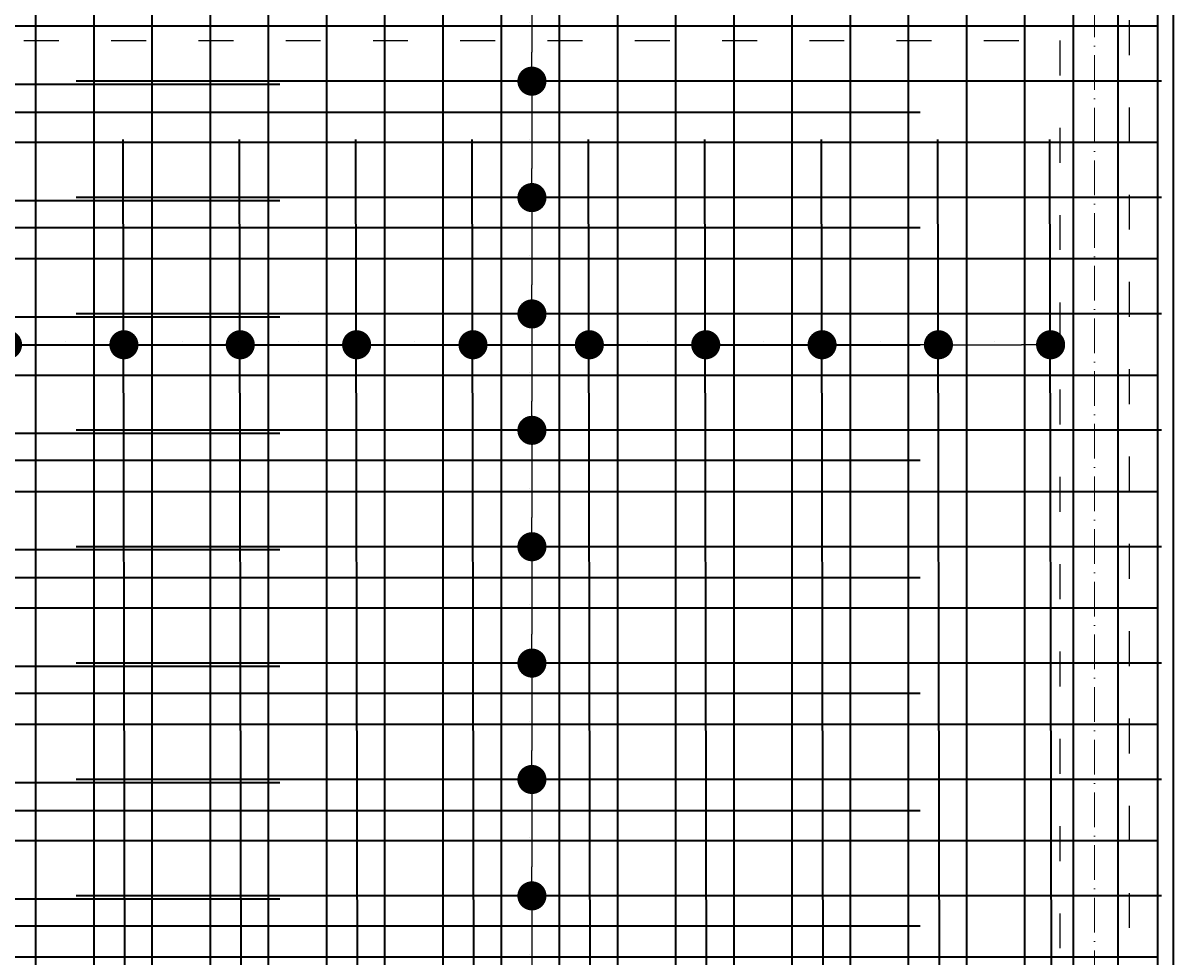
# Model space of a CAD drawing. Header units: millimetres. Extents: x 295948 to 312016, y 6878 to 18016.
# Tile 161 of 252: x 304562 to 304957, y 15957 to 16278. Entities that reach past the tile are written whole.
import ezdxf

# ---------------------------------------------------------------- set-up
doc = ezdxf.new("R2010")
doc.units = ezdxf.units.MM
doc.linetypes.add('ACAD_ISO03W100', pattern=[30, 12, -18])
doc.linetypes.add('ACAD_ISO10W100', pattern=[18, 12, -3, 0, -3])
for name, color, linetype, lineweight in [('konstrukcja', 3, 'Continuous', 35), ('konstrukcja wymiary', 1, 'Continuous', 13), ('osie', 5, 'ACAD_ISO10W100', 13), ('zbrojenie płyty', 141, 'Continuous', 35)]:
    doc.layers.add(name, color=color, linetype=linetype, lineweight=lineweight)
doc.layers.add('przerywane', color=6, linetype='ACAD_ISO03W100')
doc.styles.get("Standard").update_dxf_attribs({"font": 'romand.shx', "oblique": 10})
doc.dimstyles.new('kropki', dxfattribs={"dimtxt": 0.001, "dimasz": 10, "dimexe": 1.25, "dimexo": 0.625, "dimgap": 1, "dimtad": 1, "dimtxsty": 'Standard', "dimblk": 'DOT', "dimcen": 2.5, "dimadec": 0, "dimazin": 0, "dimtfac": 1, "dimtmove": 0, "dimatfit": 3, "dimfxl": 1, "dimfxlon": 1, "dimarcsym": 0})

# ---------------------------------------------------------------- blocks, each defined once
blk = doc.blocks.new('_Dot')
at = {"color": 0, "linetype": 'ByBlock', "lineweight": -2}
blk.add_line((-0.5, 0), (-1, 0), dxfattribs=at)
at = {"color": 0, "linetype": 'ByBlock', "const_width": 0.5}
blk.add_lwpolyline([(-0.25, 0, 1), (0.25, 0, 1)], format="xyb", close=True, dxfattribs=at)
blk = doc.blocks.new('*D2252')
at = {"layer": 'Defpoints', "color": 0, "transparency": 16777216}
for p in [(304726.44, 16298.24), (304727.44, 16258.24), (304737.07, 16258.24)]:
    blk.add_point(p, dxfattribs=at)
at = {"layer": 'konstrukcja wymiary', "color": 0, "lineweight": -2, "transparency": 16777216}
for p, q in [((304736.07, 16298.24), (304738.32, 16298.24)), ((304737.07, 16288.24), (304737.07, 16268.24)), ((304736.07, 16258.24), (304738.32, 16258.24))]:
    blk.add_line(p, q, dxfattribs=at)
at = {"layer": 'konstrukcja wymiary', "color": 0, "lineweight": -2, "transparency": 16777216, "xscale": 10, "yscale": 10, "zscale": 10}
for p, rotation in [((304737.07, 16298.24), 90), ((304737.07, 16258.24), 270)]:
    blk.add_blockref('_Dot', p, dxfattribs=dict(at, rotation=rotation))
at = {"layer": 'konstrukcja wymiary', "color": 0, "transparency": 16777216, "insert": (304736.07, 16278.24), "char_height": 0.001, "attachment_point": 5, "rotation": 90}
blk.add_mtext('40', dxfattribs=at)
blk = doc.blocks.new('*D2253')
at = {"layer": 'Defpoints', "color": 0, "transparency": 16777216}
for p in [(304727.44, 16258.24), (304726.44, 16218.24), (304737.07, 16218.24)]:
    blk.add_point(p, dxfattribs=at)
at = {"layer": 'konstrukcja wymiary', "color": 0, "lineweight": -2, "transparency": 16777216}
for p, q in [((304736.07, 16258.24), (304738.32, 16258.24)), ((304737.07, 16248.24), (304737.07, 16228.24)), ((304736.07, 16218.24), (304738.32, 16218.24))]:
    blk.add_line(p, q, dxfattribs=at)
at = {"layer": 'konstrukcja wymiary', "color": 0, "lineweight": -2, "transparency": 16777216, "xscale": 10, "yscale": 10, "zscale": 10}
for p, rotation in [((304737.07, 16258.24), 90), ((304737.07, 16218.24), 270)]:
    blk.add_blockref('_Dot', p, dxfattribs=dict(at, rotation=rotation))
at = {"layer": 'konstrukcja wymiary', "color": 0, "transparency": 16777216, "insert": (304736.07, 16238.24), "char_height": 0.001, "attachment_point": 5, "rotation": 90}
blk.add_mtext('40', dxfattribs=at)
blk = doc.blocks.new('*D2254')
at = {"layer": 'Defpoints', "color": 0, "transparency": 16777216}
for p in [(304726.44, 16218.24), (304727.44, 16178.24), (304737.07, 16178.24)]:
    blk.add_point(p, dxfattribs=at)
at = {"layer": 'konstrukcja wymiary', "color": 0, "lineweight": -2, "transparency": 16777216}
for p, q in [((304736.07, 16218.24), (304738.32, 16218.24)), ((304737.07, 16208.24), (304737.07, 16188.24)), ((304736.07, 16178.24), (304738.32, 16178.24))]:
    blk.add_line(p, q, dxfattribs=at)
at = {"layer": 'konstrukcja wymiary', "color": 0, "lineweight": -2, "transparency": 16777216, "xscale": 10, "yscale": 10, "zscale": 10}
for p, rotation in [((304737.07, 16218.24), 90), ((304737.07, 16178.24), 270)]:
    blk.add_blockref('_Dot', p, dxfattribs=dict(at, rotation=rotation))
at = {"layer": 'konstrukcja wymiary', "color": 0, "transparency": 16777216, "insert": (304736.07, 16198.24), "char_height": 0.001, "attachment_point": 5, "rotation": 90}
blk.add_mtext('40', dxfattribs=at)
blk = doc.blocks.new('*D2255')
at = {"layer": 'Defpoints', "color": 0, "transparency": 16777216}
for p in [(304727.44, 16178.24), (304727.44, 16138.24), (304737.07, 16138.24)]:
    blk.add_point(p, dxfattribs=at)
at = {"layer": 'konstrukcja wymiary', "color": 0, "lineweight": -2, "transparency": 16777216}
for p, q in [((304736.07, 16178.24), (304738.32, 16178.24)), ((304737.07, 16168.24), (304737.07, 16148.24)), ((304736.07, 16138.24), (304738.32, 16138.24))]:
    blk.add_line(p, q, dxfattribs=at)
at = {"layer": 'konstrukcja wymiary', "color": 0, "lineweight": -2, "transparency": 16777216, "xscale": 10, "yscale": 10, "zscale": 10}
for p, rotation in [((304737.07, 16178.24), 90), ((304737.07, 16138.24), 270)]:
    blk.add_blockref('_Dot', p, dxfattribs=dict(at, rotation=rotation))
at = {"layer": 'konstrukcja wymiary', "color": 0, "transparency": 16777216, "insert": (304736.07, 16158.24), "char_height": 0.001, "attachment_point": 5, "rotation": 90}
blk.add_mtext('40', dxfattribs=at)
blk = doc.blocks.new('*D2256')
at = {"layer": 'Defpoints', "color": 0, "transparency": 16777216}
for p in [(304727.44, 16138.24), (304727.44, 16098.24), (304737.07, 16098.24)]:
    blk.add_point(p, dxfattribs=at)
at = {"layer": 'konstrukcja wymiary', "color": 0, "lineweight": -2, "transparency": 16777216}
for p, q in [((304736.07, 16138.24), (304738.32, 16138.24)), ((304737.07, 16128.24), (304737.07, 16108.24)), ((304736.07, 16098.24), (304738.32, 16098.24))]:
    blk.add_line(p, q, dxfattribs=at)
at = {"layer": 'konstrukcja wymiary', "color": 0, "lineweight": -2, "transparency": 16777216, "xscale": 10, "yscale": 10, "zscale": 10}
for p, rotation in [((304737.07, 16138.24), 90), ((304737.07, 16098.24), 270)]:
    blk.add_blockref('_Dot', p, dxfattribs=dict(at, rotation=rotation))
at = {"layer": 'konstrukcja wymiary', "color": 0, "transparency": 16777216, "insert": (304736.07, 16118.24), "char_height": 0.001, "attachment_point": 5, "rotation": 90}
blk.add_mtext('40', dxfattribs=at)
blk = doc.blocks.new('*D2257')
at = {"layer": 'Defpoints', "color": 0, "transparency": 16777216}
for p in [(304727.44, 16098.24), (304727.44, 16058.24), (304737.07, 16058.24)]:
    blk.add_point(p, dxfattribs=at)
at = {"layer": 'konstrukcja wymiary', "color": 0, "lineweight": -2, "transparency": 16777216}
for p, q in [((304736.07, 16098.24), (304738.32, 16098.24)), ((304737.07, 16088.24), (304737.07, 16068.24)), ((304736.07, 16058.24), (304738.32, 16058.24))]:
    blk.add_line(p, q, dxfattribs=at)
at = {"layer": 'konstrukcja wymiary', "color": 0, "lineweight": -2, "transparency": 16777216, "xscale": 10, "yscale": 10, "zscale": 10}
for p, rotation in [((304737.07, 16098.24), 90), ((304737.07, 16058.24), 270)]:
    blk.add_blockref('_Dot', p, dxfattribs=dict(at, rotation=rotation))
at = {"layer": 'konstrukcja wymiary', "color": 0, "transparency": 16777216, "insert": (304736.07, 16078.24), "char_height": 0.001, "attachment_point": 5, "rotation": 90}
blk.add_mtext('40', dxfattribs=at)
blk = doc.blocks.new('*D2258')
at = {"layer": 'Defpoints', "color": 0, "transparency": 16777216}
for p in [(304727.44, 16058.24), (304726.44, 16018.24), (304737.07, 16018.24)]:
    blk.add_point(p, dxfattribs=at)
at = {"layer": 'konstrukcja wymiary', "color": 0, "lineweight": -2, "transparency": 16777216}
for p, q in [((304736.07, 16058.24), (304738.32, 16058.24)), ((304737.07, 16048.24), (304737.07, 16028.24)), ((304736.07, 16018.24), (304738.32, 16018.24))]:
    blk.add_line(p, q, dxfattribs=at)
at = {"layer": 'konstrukcja wymiary', "color": 0, "lineweight": -2, "transparency": 16777216, "xscale": 10, "yscale": 10, "zscale": 10}
for p, rotation in [((304737.07, 16058.24), 90), ((304737.07, 16018.24), 270)]:
    blk.add_blockref('_Dot', p, dxfattribs=dict(at, rotation=rotation))
at = {"layer": 'konstrukcja wymiary', "color": 0, "transparency": 16777216, "insert": (304736.07, 16038.24), "char_height": 0.001, "attachment_point": 5, "rotation": 90}
blk.add_mtext('40', dxfattribs=at)
blk = doc.blocks.new('*D2259')
at = {"layer": 'Defpoints', "color": 0, "transparency": 16777216}
for p in [(304726.44, 16018.24), (304726.44, 15978.24), (304737.07, 15978.24)]:
    blk.add_point(p, dxfattribs=at)
at = {"layer": 'konstrukcja wymiary', "color": 0, "lineweight": -2, "transparency": 16777216}
for p, q in [((304736.07, 16018.24), (304738.32, 16018.24)), ((304737.07, 16008.24), (304737.07, 15988.24)), ((304736.07, 15978.24), (304738.32, 15978.24))]:
    blk.add_line(p, q, dxfattribs=at)
at = {"layer": 'konstrukcja wymiary', "color": 0, "lineweight": -2, "transparency": 16777216, "xscale": 10, "yscale": 10, "zscale": 10}
for p, rotation in [((304737.07, 16018.24), 90), ((304737.07, 15978.24), 270)]:
    blk.add_blockref('_Dot', p, dxfattribs=dict(at, rotation=rotation))
at = {"layer": 'konstrukcja wymiary', "color": 0, "transparency": 16777216, "insert": (304736.07, 15998.24), "char_height": 0.001, "attachment_point": 5, "rotation": 90}
blk.add_mtext('40', dxfattribs=at)
blk = doc.blocks.new('*D2260')
at = {"layer": 'Defpoints', "color": 0, "transparency": 16777216}
for p in [(304726.44, 15978.24), (304726.44, 15938.24), (304737.07, 15938.24)]:
    blk.add_point(p, dxfattribs=at)
at = {"layer": 'konstrukcja wymiary', "color": 0, "lineweight": -2, "transparency": 16777216}
for p, q in [((304736.07, 15978.24), (304738.32, 15978.24)), ((304737.07, 15968.24), (304737.07, 15948.24)), ((304736.07, 15938.24), (304738.32, 15938.24))]:
    blk.add_line(p, q, dxfattribs=at)
at = {"layer": 'konstrukcja wymiary', "color": 0, "lineweight": -2, "transparency": 16777216, "xscale": 10, "yscale": 10, "zscale": 10}
for p, rotation in [((304737.07, 15978.24), 90), ((304737.07, 15938.24), 270)]:
    blk.add_blockref('_Dot', p, dxfattribs=dict(at, rotation=rotation))
at = {"layer": 'konstrukcja wymiary', "color": 0, "transparency": 16777216, "insert": (304736.07, 15958.24), "char_height": 0.001, "attachment_point": 5, "rotation": 90}
blk.add_mtext('40', dxfattribs=at)
blk = doc.blocks.new('*D2644')
at = {"layer": 'Defpoints', "color": 0, "transparency": 16777216}
for p in [(304556.81, 16177.24), (304596.81, 16177.24), (304596.81, 16167.65)]:
    blk.add_point(p, dxfattribs=at)
at = {"layer": 'konstrukcja wymiary', "color": 0, "lineweight": -2, "transparency": 16777216}
for p, q in [((304556.81, 16168.65), (304556.81, 16166.4)), ((304596.81, 16168.65), (304596.81, 16166.4)), ((304566.81, 16167.65), (304586.81, 16167.65))]:
    blk.add_line(p, q, dxfattribs=at)
at = {"layer": 'konstrukcja wymiary', "color": 0, "lineweight": -2, "transparency": 16777216, "xscale": 10, "yscale": 10, "zscale": 10, "rotation": 180}
blk.add_blockref('_Dot', (304556.81, 16167.65), dxfattribs=at)
at = {"layer": 'konstrukcja wymiary', "color": 0, "lineweight": -2, "transparency": 16777216, "xscale": 10, "yscale": 10, "zscale": 10}
blk.add_blockref('_Dot', (304596.81, 16167.65), dxfattribs=at)
at = {"layer": 'konstrukcja wymiary', "color": 0, "transparency": 16777216, "insert": (304576.81, 16168.65), "char_height": 0.001, "attachment_point": 5}
blk.add_mtext('40', dxfattribs=at)
blk = doc.blocks.new('*D2645')
at = {"layer": 'Defpoints', "color": 0, "transparency": 16777216}
for p in [(304596.81, 16177.24), (304636.81, 16177.24), (304636.81, 16167.65)]:
    blk.add_point(p, dxfattribs=at)
at = {"layer": 'konstrukcja wymiary', "color": 0, "lineweight": -2, "transparency": 16777216}
for p, q in [((304596.81, 16168.65), (304596.81, 16166.4)), ((304636.81, 16168.65), (304636.81, 16166.4)), ((304606.81, 16167.65), (304626.81, 16167.65))]:
    blk.add_line(p, q, dxfattribs=at)
at = {"layer": 'konstrukcja wymiary', "color": 0, "lineweight": -2, "transparency": 16777216, "xscale": 10, "yscale": 10, "zscale": 10, "rotation": 180}
blk.add_blockref('_Dot', (304596.81, 16167.65), dxfattribs=at)
at = {"layer": 'konstrukcja wymiary', "color": 0, "lineweight": -2, "transparency": 16777216, "xscale": 10, "yscale": 10, "zscale": 10}
blk.add_blockref('_Dot', (304636.81, 16167.65), dxfattribs=at)
at = {"layer": 'konstrukcja wymiary', "color": 0, "transparency": 16777216, "insert": (304616.81, 16168.65), "char_height": 0.001, "attachment_point": 5}
blk.add_mtext('40', dxfattribs=at)
blk = doc.blocks.new('*D2646')
at = {"layer": 'Defpoints', "color": 0, "transparency": 16777216}
for p in [(304636.81, 16177.24), (304676.81, 16177.24), (304676.81, 16167.65)]:
    blk.add_point(p, dxfattribs=at)
at = {"layer": 'konstrukcja wymiary', "color": 0, "lineweight": -2, "transparency": 16777216}
for p, q in [((304636.81, 16168.65), (304636.81, 16166.4)), ((304676.81, 16168.65), (304676.81, 16166.4)), ((304646.81, 16167.65), (304666.81, 16167.65))]:
    blk.add_line(p, q, dxfattribs=at)
at = {"layer": 'konstrukcja wymiary', "color": 0, "lineweight": -2, "transparency": 16777216, "xscale": 10, "yscale": 10, "zscale": 10, "rotation": 180}
blk.add_blockref('_Dot', (304636.81, 16167.65), dxfattribs=at)
at = {"layer": 'konstrukcja wymiary', "color": 0, "lineweight": -2, "transparency": 16777216, "xscale": 10, "yscale": 10, "zscale": 10}
blk.add_blockref('_Dot', (304676.81, 16167.65), dxfattribs=at)
at = {"layer": 'konstrukcja wymiary', "color": 0, "transparency": 16777216, "insert": (304656.81, 16168.65), "char_height": 0.001, "attachment_point": 5}
blk.add_mtext('40', dxfattribs=at)
blk = doc.blocks.new('*D2647')
at = {"layer": 'Defpoints', "color": 0, "transparency": 16777216}
for p in [(304676.81, 16177.24), (304716.81, 16177.24), (304716.81, 16167.65)]:
    blk.add_point(p, dxfattribs=at)
at = {"layer": 'konstrukcja wymiary', "color": 0, "lineweight": -2, "transparency": 16777216}
for p, q in [((304676.81, 16168.65), (304676.81, 16166.4)), ((304716.81, 16168.65), (304716.81, 16166.4)), ((304686.81, 16167.65), (304706.81, 16167.65))]:
    blk.add_line(p, q, dxfattribs=at)
at = {"layer": 'konstrukcja wymiary', "color": 0, "lineweight": -2, "transparency": 16777216, "xscale": 10, "yscale": 10, "zscale": 10, "rotation": 180}
blk.add_blockref('_Dot', (304676.81, 16167.65), dxfattribs=at)
at = {"layer": 'konstrukcja wymiary', "color": 0, "lineweight": -2, "transparency": 16777216, "xscale": 10, "yscale": 10, "zscale": 10}
blk.add_blockref('_Dot', (304716.81, 16167.65), dxfattribs=at)
at = {"layer": 'konstrukcja wymiary', "color": 0, "transparency": 16777216, "insert": (304696.81, 16168.65), "char_height": 0.001, "attachment_point": 5}
blk.add_mtext('40', dxfattribs=at)
blk = doc.blocks.new('*D2628')
at = {"layer": 'Defpoints', "color": 0, "transparency": 16777216}
for p in [(304716.81, 16177.24), (304756.81, 16177.24), (304756.81, 16167.65)]:
    blk.add_point(p, dxfattribs=at)
at = {"layer": 'konstrukcja wymiary', "color": 0, "lineweight": -2, "transparency": 16777216}
for p, q in [((304716.81, 16168.65), (304716.81, 16166.4)), ((304756.81, 16168.65), (304756.81, 16166.4)), ((304726.81, 16167.65), (304746.81, 16167.65))]:
    blk.add_line(p, q, dxfattribs=at)
at = {"layer": 'konstrukcja wymiary', "color": 0, "lineweight": -2, "transparency": 16777216, "xscale": 10, "yscale": 10, "zscale": 10, "rotation": 180}
blk.add_blockref('_Dot', (304716.81, 16167.65), dxfattribs=at)
at = {"layer": 'konstrukcja wymiary', "color": 0, "lineweight": -2, "transparency": 16777216, "xscale": 10, "yscale": 10, "zscale": 10}
blk.add_blockref('_Dot', (304756.81, 16167.65), dxfattribs=at)
at = {"layer": 'konstrukcja wymiary', "color": 0, "transparency": 16777216, "insert": (304736.81, 16168.65), "char_height": 0.001, "attachment_point": 5}
blk.add_mtext('40', dxfattribs=at)
blk = doc.blocks.new('*D2629')
at = {"layer": 'Defpoints', "color": 0, "transparency": 16777216}
for p in [(304756.81, 16177.24), (304796.81, 16177.24), (304796.81, 16167.65)]:
    blk.add_point(p, dxfattribs=at)
at = {"layer": 'konstrukcja wymiary', "color": 0, "lineweight": -2, "transparency": 16777216}
for p, q in [((304756.81, 16168.65), (304756.81, 16166.4)), ((304796.81, 16168.65), (304796.81, 16166.4)), ((304766.81, 16167.65), (304786.81, 16167.65))]:
    blk.add_line(p, q, dxfattribs=at)
at = {"layer": 'konstrukcja wymiary', "color": 0, "lineweight": -2, "transparency": 16777216, "xscale": 10, "yscale": 10, "zscale": 10, "rotation": 180}
blk.add_blockref('_Dot', (304756.81, 16167.65), dxfattribs=at)
at = {"layer": 'konstrukcja wymiary', "color": 0, "lineweight": -2, "transparency": 16777216, "xscale": 10, "yscale": 10, "zscale": 10}
blk.add_blockref('_Dot', (304796.81, 16167.65), dxfattribs=at)
at = {"layer": 'konstrukcja wymiary', "color": 0, "transparency": 16777216, "insert": (304776.81, 16168.65), "char_height": 0.001, "attachment_point": 5}
blk.add_mtext('40', dxfattribs=at)
blk = doc.blocks.new('*D2630')
at = {"layer": 'Defpoints', "color": 0, "transparency": 16777216}
for p in [(304796.81, 16177.24), (304836.81, 16177.24), (304836.81, 16167.65)]:
    blk.add_point(p, dxfattribs=at)
at = {"layer": 'konstrukcja wymiary', "color": 0, "lineweight": -2, "transparency": 16777216}
for p, q in [((304796.81, 16168.65), (304796.81, 16166.4)), ((304836.81, 16168.65), (304836.81, 16166.4)), ((304806.81, 16167.65), (304826.81, 16167.65))]:
    blk.add_line(p, q, dxfattribs=at)
at = {"layer": 'konstrukcja wymiary', "color": 0, "lineweight": -2, "transparency": 16777216, "xscale": 10, "yscale": 10, "zscale": 10, "rotation": 180}
blk.add_blockref('_Dot', (304796.81, 16167.65), dxfattribs=at)
at = {"layer": 'konstrukcja wymiary', "color": 0, "lineweight": -2, "transparency": 16777216, "xscale": 10, "yscale": 10, "zscale": 10}
blk.add_blockref('_Dot', (304836.81, 16167.65), dxfattribs=at)
at = {"layer": 'konstrukcja wymiary', "color": 0, "transparency": 16777216, "insert": (304816.81, 16168.65), "char_height": 0.001, "attachment_point": 5}
blk.add_mtext('40', dxfattribs=at)
blk = doc.blocks.new('*D2631')
at = {"layer": 'Defpoints', "color": 0, "transparency": 16777216}
for p in [(304836.81, 16177.24), (304876.81, 16177.24), (304876.81, 16167.65)]:
    blk.add_point(p, dxfattribs=at)
at = {"layer": 'konstrukcja wymiary', "color": 0, "lineweight": -2, "transparency": 16777216}
for p, q in [((304836.81, 16168.65), (304836.81, 16166.4)), ((304876.81, 16168.65), (304876.81, 16166.4)), ((304846.81, 16167.65), (304866.81, 16167.65))]:
    blk.add_line(p, q, dxfattribs=at)
at = {"layer": 'konstrukcja wymiary', "color": 0, "lineweight": -2, "transparency": 16777216, "xscale": 10, "yscale": 10, "zscale": 10, "rotation": 180}
blk.add_blockref('_Dot', (304836.81, 16167.65), dxfattribs=at)
at = {"layer": 'konstrukcja wymiary', "color": 0, "lineweight": -2, "transparency": 16777216, "xscale": 10, "yscale": 10, "zscale": 10}
blk.add_blockref('_Dot', (304876.81, 16167.65), dxfattribs=at)
at = {"layer": 'konstrukcja wymiary', "color": 0, "transparency": 16777216, "insert": (304856.81, 16168.65), "char_height": 0.001, "attachment_point": 5}
blk.add_mtext('40', dxfattribs=at)
blk = doc.blocks.new('*D2632')
at = {"layer": 'Defpoints', "color": 0, "transparency": 16777216}
for p in [(304876.81, 16177.24), (304915.37, 16177.24), (304915.37, 16167.65)]:
    blk.add_point(p, dxfattribs=at)
at = {"layer": 'konstrukcja wymiary', "color": 0, "lineweight": -2, "transparency": 16777216}
for p, q in [((304876.81, 16168.65), (304876.81, 16166.4)), ((304915.37, 16168.65), (304915.37, 16166.4)), ((304886.81, 16167.65), (304905.37, 16167.65))]:
    blk.add_line(p, q, dxfattribs=at)
at = {"layer": 'konstrukcja wymiary', "color": 0, "lineweight": -2, "transparency": 16777216, "xscale": 10, "yscale": 10, "zscale": 10, "rotation": 180}
blk.add_blockref('_Dot', (304876.81, 16167.65), dxfattribs=at)
at = {"layer": 'konstrukcja wymiary', "color": 0, "lineweight": -2, "transparency": 16777216, "xscale": 10, "yscale": 10, "zscale": 10}
blk.add_blockref('_Dot', (304915.37, 16167.65), dxfattribs=at)
at = {"layer": 'konstrukcja wymiary', "color": 0, "transparency": 16777216, "insert": (304896.09, 16168.65), "char_height": 0.001, "attachment_point": 5}
blk.add_mtext('38,56', dxfattribs=at)

msp = doc.modelspace()

# ---------------------------------------------------------------- linework, layer by layer
at = {"layer": 'konstrukcja'}
msp.add_lwpolyline([(303817.44, 15622.224), (303143.44, 15622.224), (303143.44, 16891.224), (304957.44, 16891.224), (304957.44, 15622.224), (304283.44, 15622.224)], dxfattribs=at)
at = {"layer": 'osie'}
msp.add_line((304930.44, 17045.509), (304930.44, 15571.332), dxfattribs=at)
at = {"layer": 'przerywane'}
for p, q in [((304942.44, 15637.224), (304942.44, 16876.224)), ((304322.44, 16272.224), (304918.556, 16272.224)), ((304918.556, 16272.224), (304918.556, 15661.224))]:
    msp.add_line(p, q, dxfattribs=at)
at = {"layer": 'zbrojenie płyty'}
for p, q in [((304566.44, 16887.224), (304566.44, 15887.224)), ((304606.44, 16887.224), (304606.44, 15887.224)), ((304646.44, 16887.224), (304646.44, 15887.224)), ((304686.44, 16887.224), (304686.44, 15887.224)), ((304726.44, 16887.224), (304726.44, 15887.224)), ((304766.44, 16887.224), (304766.44, 15887.224)), ((304806.44, 16887.224), (304806.44, 15887.224)), ((304846.44, 16887.224), (304846.44, 15887.224)), ((304886.44, 16887.224), (304886.44, 15887.224)), ((304923.132, 16887.224), (304923.132, 15887.224)), ((304952.132, 16887.224), (304952.132, 15887.224)), ((304586.44, 16626.224), (304586.44, 15626.224)), ((304626.44, 16626.224), (304626.44, 15626.224)), ((304666.44, 16626.224), (304666.44, 15626.224)), ((304706.44, 16626.224), (304706.44, 15626.224)), ((304746.44, 16626.224), (304746.44, 15626.224)), ((304786.44, 16626.224), (304786.44, 15626.224)), ((304826.44, 16626.224), (304826.44, 15626.224)), ((304866.44, 16626.224), (304866.44, 15626.224)), ((304906.44, 16626.224), (304906.44, 15626.224)), ((304938.517, 16626.224), (304938.517, 15626.224)), ((303752.132, 16277.243), (304952.132, 16277.243)), ((303450.44, 16257.243), (304650.44, 16257.243)), ((304953.44, 16258.243), (304580.44, 16258.243)), ((304370.498, 16247.605), (304870.498, 16247.605)), ((303752.132, 16237.243), (304952.132, 16237.243)), ((304596.44, 16238.243), (304597.44, 15738.243)), ((304636.44, 16238.243), (304637.44, 15738.243)), ((304676.44, 16238.243), (304677.44, 15738.243)), ((304716.44, 16238.243), (304717.44, 15738.243)), ((304756.44, 16238.243), (304757.44, 15738.243)), ((304796.44, 16238.243), (304797.44, 15738.243)), ((304836.44, 16238.243), (304837.44, 15738.243)), ((304876.44, 16238.243), (304877.44, 15738.243)), ((304915.004, 16238.243), (304916.004, 15738.243)), ((303450.44, 16217.243), (304650.44, 16217.243)), ((304953.44, 16218.243), (304580.44, 16218.243)), ((304370.498, 16207.957), (304870.498, 16207.957)), ((303752.132, 16197.243), (304952.132, 16197.243)), ((303450.44, 16177.243), (304650.44, 16177.243)), ((304953.44, 16178.243), (304580.44, 16178.243)), ((304370.498, 16167.605), (304870.498, 16167.605)), ((303752.132, 16157.243), (304952.132, 16157.243)), ((303450.44, 16137.243), (304650.44, 16137.243)), ((304953.44, 16138.243), (304580.44, 16138.243)), ((304370.498, 16127.957), (304870.498, 16127.957)), ((303752.132, 16117.243), (304952.132, 16117.243)), ((304953.44, 16098.243), (304580.44, 16098.243)), ((303450.44, 16097.243), (304650.44, 16097.243)), ((304370.498, 16087.605), (304870.498, 16087.605)), ((304306.44, 16077.243), (304952.132, 16077.243)), ((304953.44, 16058.243), (304580.44, 16058.243)), ((304306.44, 16057.243), (304650.44, 16057.243)), ((304370.498, 16047.957), (304870.498, 16047.957)), ((304306.44, 16037.243), (304952.132, 16037.243)), ((304953.44, 16018.243), (304580.44, 16018.243)), ((304306.44, 16017.243), (304650.44, 16017.243)), ((304370.498, 16007.605), (304870.498, 16007.605)), ((304306.44, 15997.243), (304952.132, 15997.243)), ((304306.44, 15977.243), (304650.44, 15977.243)), ((304953.44, 15978.243), (304580.44, 15978.243)), ((304370.498, 15967.957), (304870.498, 15967.957)), ((304306.44, 15957.243), (304952.132, 15957.243))]:
    msp.add_line(p, q, dxfattribs=at)

# ---------------------------------------------------------------- dimensions: what is measured, and where the dimension line sits
at = {"layer": 'konstrukcja wymiary'}
for base, p1, p2, picture, middle in [((304737.071, 16258.243), (304726.44, 16298.243), (304727.44, 16258.243), '*D2252', (304736.07, 16278.243)), ((304737.071, 16218.243), (304727.44, 16258.243), (304726.44, 16218.243), '*D2253', (304736.07, 16238.243)), ((304737.071, 16178.243), (304726.44, 16218.243), (304727.44, 16178.243), '*D2254', (304736.07, 16198.243)), ((304737.071, 16138.243), (304727.44, 16178.243), (304727.44, 16138.243), '*D2255', (304736.07, 16158.243)), ((304737.071, 16098.243), (304727.44, 16138.243), (304727.44, 16098.243), '*D2256', (304736.07, 16118.243)), ((304737.071, 16058.243), (304727.44, 16098.243), (304727.44, 16058.243), '*D2257', (304736.07, 16078.243)), ((304737.071, 16018.243), (304727.44, 16058.243), (304726.44, 16018.243), '*D2258', (304736.07, 16038.243)), ((304737.071, 15978.243), (304726.44, 16018.243), (304726.44, 15978.243), '*D2259', (304736.07, 15998.243)), ((304737.071, 15938.243), (304726.44, 15978.243), (304726.44, 15938.243), '*D2260', (304736.07, 15958.243))]:
    dim = msp.add_linear_dim(base=base, p1=p1, p2=p2, angle=90, dimstyle='kropki', override={"dimtmove": 1}, dxfattribs=at)
    dim.commit()
    dim.dimension.update_dxf_attribs({"geometry": picture, "text_midpoint": middle})
for base, p1, p2, picture, middle in [((304596.807, 16167.647), (304556.807, 16177.243), (304596.807, 16177.243), '*D2644', (304576.807, 16168.648)), ((304636.807, 16167.647), (304596.807, 16177.243), (304636.807, 16177.243), '*D2645', (304616.807, 16168.648)), ((304676.807, 16167.647), (304636.807, 16177.243), (304676.807, 16177.243), '*D2646', (304656.807, 16168.648)), ((304716.807, 16167.647), (304676.807, 16177.243), (304716.807, 16177.243), '*D2647', (304696.807, 16168.648)), ((304756.807, 16167.647), (304716.807, 16177.243), (304756.807, 16177.243), '*D2628', (304736.807, 16168.648)), ((304796.807, 16167.647), (304756.807, 16177.243), (304796.807, 16177.243), '*D2629', (304776.807, 16168.648)), ((304836.807, 16167.647), (304796.807, 16177.243), (304836.807, 16177.243), '*D2630', (304816.807, 16168.648)), ((304876.807, 16167.647), (304836.807, 16177.243), (304876.807, 16177.243), '*D2631', (304856.807, 16168.648)), ((304915.3722, 16167.6474), (304876.8073, 16177.2434), (304915.3722, 16177.2434), '*D2632', (304896.0897, 16168.648))]:
    dim = msp.add_linear_dim(base=base, p1=p1, p2=p2, dimstyle='kropki', override={"dimtmove": 1}, dxfattribs=at)
    dim.commit()
    dim.dimension.update_dxf_attribs({"geometry": picture, "text_midpoint": middle})

doc.saveas('drawing.dxf')
